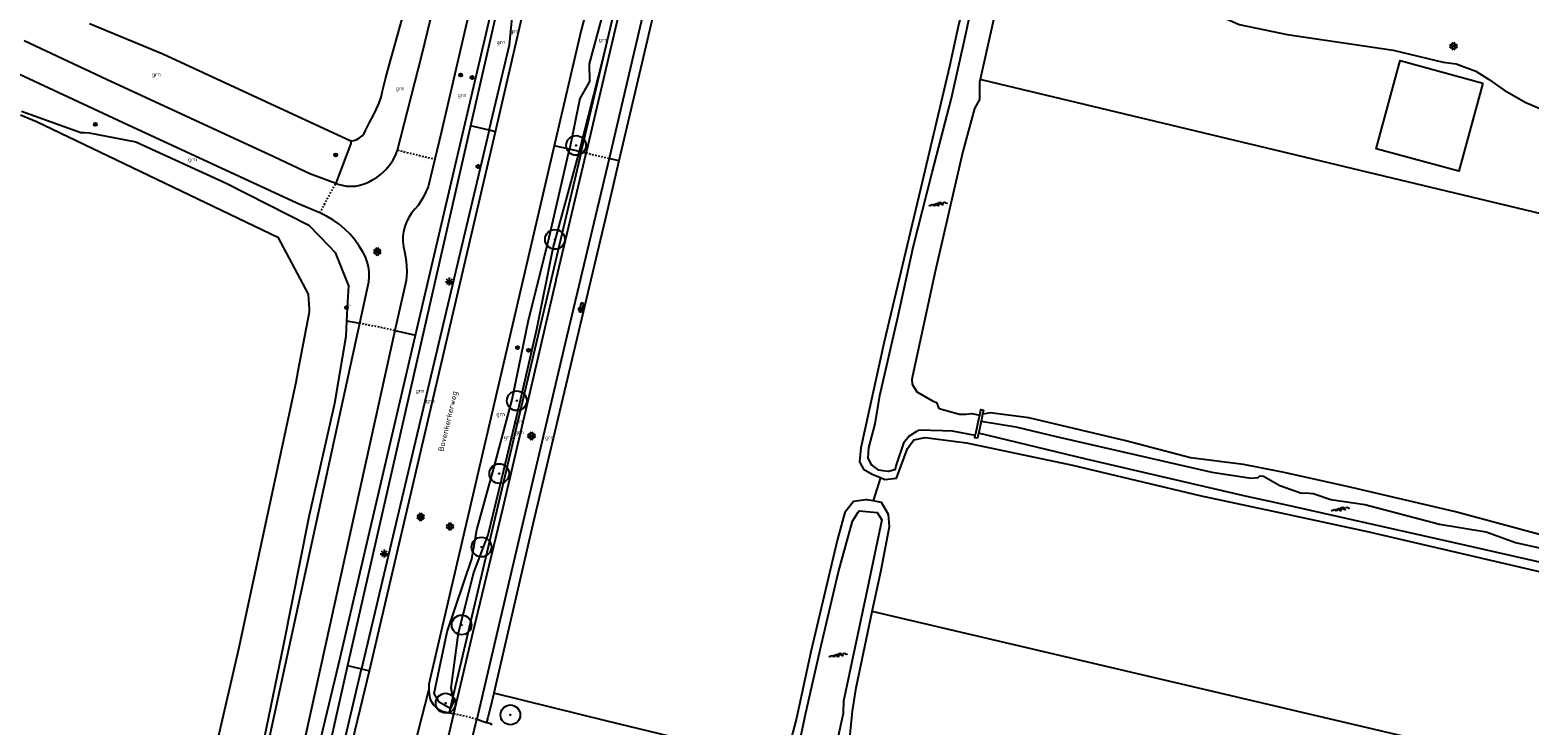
# Model space of a CAD drawing. Header units: metres. Extents: x 116958 to 118326, y 475500 to 477904.
# Tile 3 of 256: x 117340 to 117532, y 475797 to 475886. Entities that reach past the tile are written whole.
import ezdxf

# ---------------------------------------------------------------- set-up
doc = ezdxf.new("R2010")
doc.units = ezdxf.units.M
doc.header["$LTSCALE"] = 0.2
doc.linetypes.add('MATGRENS', pattern=[2, 1, -1])
doc.layers.get('0').update_dxf_attribs({"color": 6})
for name, color, linetype in [('B-WE-GR-BOOM-G', 252, 'Continuous'), ('B-WE-GR-GROENVOORZIENING-GV', 252, 'Continuous'), ('B-WE-GW-WATERGANG_INSTEEK-G', 252, 'Continuous'), ('B-WE-GW-WATERGANG_WATERLIJN-G', 252, 'Continuous'), ('B-WE-IE-MEUBILAIR-G', 252, 'Continuous'), ('B-WE-IE-MEUBILAIR_WEGMEUBILAIR_LICHTMAST-G', 252, 'Continuous'), ('B-WE-IE-MEUBILAIR_WEGMEUBILAIR_VERKEERSBORD-PAAL', 252, 'Continuous'), ('B-WE-KL-DATA_KAST-G', 90, 'Continuous'), ('B-WE-KW-KUNSTWERK_STUW-GV', 252, 'Continuous'), ('B-WE-OG-BEBOUWING-GV', 252, 'Continuous'), ('B-WE-OG-STRAATNAAM-T35', 3, 'Continuous'), ('B-WE-VH-MATERIAALGRENS-G', 252, 'MATGRENS'), ('B-WE-VH-VERHARDING_ASFALT-GV', 252, 'Continuous')]:
    doc.layers.add(name, color=color, linetype=linetype)
doc.styles.get("Standard").update_dxf_attribs({"font": 'isocp.shx'})

# ---------------------------------------------------------------- blocks, each defined once
blk = doc.blocks.new('BGTGV')
for p, q in [((0.0197, 0.04605), (-0.0497, 0.00595)), ((0.0433, 0.025), (-0.0433, -0.025)), ((0.0433, -0.025), (-0.0433, 0.025)), ((0.04965, 0.006), (-0.01975, 0.04605)), ((0.01965, -0.046), (-0.0494, -0.00615)), ((0.04955, -0.00605), (-0.0197, -0.046))]:
    blk.add_line(p, q)
blk = doc.blocks.new('BGT_GR')
at = {"insert": (0.043, 0.019), "char_height": 0.1, "attachment_point": 5, "line_spacing_factor": 0.8}
blk.add_mtext('{\\C256;grn}', dxfattribs=at)
blk = doc.blocks.new('BGTWT')
for centre, start_param, end_param in [((-0.024, -0.058), 5.873058, 6.693313), ((0.001, 0.072), 2.731465, 3.55172), ((0.027, -0.043), 5.873058, 6.693313), ((0.028, -0.058), 5.873058, 6.693313), ((0.053, 0.072), 2.731465, 3.55172), ((0.08, -0.043), 5.873058, 6.693313), ((0.106, 0.072), 2.731465, 3.55172), ((-0.106, 0.044), 2.731465, 3.55172), ((-0.08, -0.071), 5.873058, 6.693313), ((-0.053, 0.044), 2.731465, 3.55172), ((-0.05, 0.057), 2.731465, 3.55172), ((-0.027, -0.071), 5.873058, 6.693313), ((-0.001, 0.044), 2.731465, 3.55172), ((0.002, 0.057), 2.731465, 3.55172), ((0.055, 0.057), 2.731465, 3.55172)]:
    blk.add_ellipse(centre, major_axis=(0, 0.0627), ratio=0.52488, start_param=start_param, end_param=end_param)
blk = doc.blocks.new('CELQ70108')
for p, q in [((-0.62, 0.31), (0.62, 0.31)), ((-0.62, -0.31), (-0.62, 0.31)), ((-0.62, -0.31), (0.62, 0.31)), ((0.62, -0.31), (0.62, 0.31)), ((-0.62, -0.31), (0.62, -0.31))]:
    blk.add_line(p, q)
blk = doc.blocks.new('CELQ211865')
for p, q in [((-0.5, 0), (0.5, 0)), ((0.35, -0.34), (-0.35, 0.34)), ((0.35, 0.34), (-0.35, -0.34)), ((0, 0.53), (0, -0.47))]:
    blk.add_line(p, q)
blk = doc.blocks.new('Vb')
blk.add_lwpolyline([(125, -138), (-127, -138), (0, 185), (114, -100), (-71, -100), (0, 100), (56, -60), (-13, -60), (0, -20), (1, 30)])
blk.add_circle((0, 0), 200)
blk = doc.blocks.new('Brandkr')
for p, q in [((-141, 141), (141, -141)), ((-141, -141), (141, 141))]:
    blk.add_line(p, q)
blk.add_circle((0, 0), 200)
at = {"oblique": 15}
blk.add_text('brk', height=180, dxfattribs=at).set_placement((172, 218))
blk = doc.blocks.new('Bestboom')
h = blk.add_hatch(color=256)
h.dxf.hatch_style = 1
h.paths.add_polyline_path([(41, 0, 1), (-41, 0, 1)])
for radius in [1260, 41.1]:
    blk.add_circle((0, 0), radius)

msp = doc.modelspace()

# ---------------------------------------------------------------- linework, layer by layer
at = {"layer": 'B-WE-GR-GROENVOORZIENING-GV'}
msp.add_line((117537.385, 475790.899), (117447.876, 475811.897), dxfattribs=at)
at = {"layer": 'B-WE-GR-GROENVOORZIENING-GV', "flags": 128}
for points in [[(117398.97, 475873.324), (117401.555, 475884.247), (117402.425, 475892.985), (117403.045, 475904.842), (117403.942, 475908.638)], [(117347.978, 475886.967), (117357.32, 475883.1), (117381.31, 475871.96), (117381.71, 475872.022), (117382.093, 475872.155), (117382.445, 475872.355), (117382.755, 475872.615), (117383.014, 475872.927), (117383.212, 475873.28), (117383.708, 475874.327), (117384.25, 475875.35), (117384.615, 475876.067), (117384.925, 475876.809), (117385.178, 475877.572), (117385.374, 475878.352), (117385.736, 475879.914), (117386.16, 475881.46), (117387.886, 475887.564), (117391.704, 475905.967)], [(117423.832, 475904.691), (117415.523, 475869.41), (117414.148, 475863.556), (117404.538, 475823.05), (117399.591, 475801.476)], [(117417.289, 475898.423), (117417.24, 475898.733), (117416.658, 475898.204), (117413.955, 475890.031), (117411.756, 475881.815), (117411.788, 475879.566), (117410.535, 475877.381), (117409.281, 475871.097), (117409.235, 475870.897)], [(117389.597, 475847.172), (117399.405, 475889.145), (117399.988, 475891.58), (117401.599, 475898.302)], [(117477.683, 475895.757), (117482.906, 475894.465), (117484.155, 475893.733), (117486.096, 475892.227), (117487.482, 475890.888), (117489.764, 475889.101), (117491.485, 475888.273), (117494.703, 475886.814), (117500, 475885.729)], [(117415.276, 475889.877), (117415.003, 475888.857), (117413.49, 475882.474), (117410.485, 475870.601)], [(117410.725, 475870.545), (117415.276, 475889.877)], [(117500, 475885.729), (117500.828, 475885.559), (117514.375, 475883.551), (117520.736, 475882.03), (117522.387, 475881.792), (117524.904, 475880.87), (117526.525, 475879.869), (117528.539, 475878.462), (117531.266, 475876.858), (117535.073, 475875.262), (117541.54, 475873.215), (117546.328, 475871.128), (117550.421, 475869.654), (117556.806, 475868.181), (117556.774, 475867.318)], [(117548.332, 475859.051), (117462.003, 475879.709), (117461.651, 475879.793)], [(117339.296, 475875.764), (117346.876, 475873.037), (117347.286, 475873.029), (117347.947, 475873.015), (117353.867, 475871.834), (117365.435, 475866.586), (117375.966, 475861.225), (117378.503, 475858.58), (117379.311, 475857.738), (117381.01, 475853.481), (117380.901, 475851.41), (117380.775, 475849.018)], [(117294.074, 475500), (117296.447, 475509.988), (117302.165, 475536.744), (117307.245, 475560.049), (117310.676, 475575.082), (117312.103, 475581.83), (117314.919, 475595.151), (117322.139, 475624), (117330.414, 475656.791), (117336.284, 475681.288), (117344.554, 475716.158), (117352.466, 475746.763), (117359.099, 475772.877), (117367.033, 475807.145), (117374.341, 475841.174), (117374.623, 475842.643), (117376.061, 475850.141), (117376.04, 475850.497), (117375.929, 475852.404), (117373.121, 475857.681), (117372.11, 475859.581), (117350.341, 475870.035), (117341.206, 475874.422), (117339.173, 475875.259)], [(117398.97, 475873.324), (117396.596, 475873.885)], [(117381.31, 475871.96), (117381.32, 475871.65), (117379.418, 475866.559)], [(117398.97, 475873.324), (117386.49, 475820.595), (117382.698, 475804.578)], [(117399.771, 475873.134), (117398.97, 475873.324)], [(117394.006, 475799.529), (117392.616, 475800.331), (117391.971, 475801.439), (117393.61, 475809.295), (117396.767, 475818.616), (117397.4, 475822.323), (117399.594, 475830.184), (117401.916, 475838.968), (117403.946, 475848.866), (117406.657, 475859.656), (117409.235, 475870.897)], [(117394.358, 475801.023), (117394.148, 475802.145), (117395.057, 475809.189), (117397.032, 475816.865), (117398.861, 475821.679), (117400.533, 475828.731), (117402.712, 475837.78), (117405.075, 475847.922), (117407.147, 475858.304), (117410.344, 475870.043), (117410.485, 475870.601)], [(117410.725, 475870.545), (117394.358, 475801.023)], [(117409.235, 475870.897), (117407.292, 475871.356)], [(117410.485, 475870.601), (117409.235, 475870.897)], [(117410.725, 475870.545), (117410.485, 475870.601)], [(117411.357, 475870.395), (117411.32, 475870.404), (117410.725, 475870.545)], [(117415.523, 475869.41), (117414.279, 475869.704)], [(117380.775, 475849.018), (117380.669, 475847.012), (117379.222, 475838.445), (117375.975, 475823.986), (117372.689, 475807.473), (117369.737, 475793.286), (117365.234, 475772.928), (117359.484, 475748.023), (117345.508, 475697.135), (117341.738, 475681.025), (117337.61, 475665.368), (117334.148, 475651.248), (117328.389, 475631.826), (117323.817, 475613.79), (117318.27, 475592.32), (117318.234, 475592.183), (117318.095, 475591.464), (117317.09, 475586.296), (117317.171, 475580.922), (117312.103, 475581.83)], [(117380.775, 475849.018), (117382.466, 475848.694)], [(117333.556, 475609.777), (117335.912, 475619.97), (117348.185, 475671.849), (117369.539, 475762.528), (117379.805, 475805.263), (117389.597, 475847.172)], [(117386.925, 475847.784), (117389.597, 475847.172)], [(117448.911, 475829), (117448.005, 475826.025)], [(117380.912, 475805.001), (117382.698, 475804.578)], [(117332.599, 475591.766), (117343.256, 475636.588), (117350.036, 475666.117), (117352.929, 475678.425), (117358.017, 475700.07), (117364.217, 475726.262), (117366.583, 475736.141), (117369.893, 475750.52), (117380.137, 475793.76), (117382.698, 475804.578)], [(117382.698, 475804.578), (117383.697, 475804.341)], [(117399.591, 475801.476), (117399.196, 475799.881), (117398.818, 475798.373), (117398.66, 475797.757)], [(117437.053, 475792.346), (117414.057, 475797.894), (117399.591, 475801.476)], [(117394.006, 475799.529), (117393.885, 475799.016), (117393.879, 475798.99)], [(117394.358, 475801.023), (117394.006, 475799.529)], [(117394.358, 475801.023), (117394.46, 475800.475), (117394.03, 475799.515), (117394.006, 475799.529)]]:
    msp.add_lwpolyline(points, dxfattribs=at)
at = {"layer": 'B-WE-GW-WATERGANG_INSTEEK-G', "flags": 128}
for points in [[(117461.695, 475895.75), (117461.447, 475895.214), (117460.344, 475892.42), (117458.909, 475886.968), (117457.71, 475881.463), (117454.031, 475865.799), (117449.401, 475846.332), (117446.408, 475832.788), (117446.249, 475830.995), (117446.551, 475830.45), (117446.762, 475830.071), (117447.846, 475829.456), (117448.075, 475829.358), (117448.911, 475829)], [(117548.332, 475859.051), (117548.308, 475857.14), (117548.576, 475855.642), (117547.256, 475852.317), (117546.894, 475848.65), (117543.919, 475836.762), (117540.904, 475823.326), (117540.135, 475820.782), (117539.681, 475820.056), (117538.877, 475820.176), (117522.326, 475824.63), (117509.052, 475827.721), (117500.819, 475829.579), (117500, 475829.742)], [(117500, 475824.481), (117511.232, 475822.081), (117534.284, 475816.72), (117542.18, 475814.956), (117543.215, 475814.963), (117543.855, 475816.235), (117551.076, 475846.852), (117553.267, 475854.062), (117554.226, 475855.086)], [(117500, 475829.742), (117495.241, 475830.69), (117488.497, 475831.538), (117480.223, 475833.681), (117467.836, 475836.612), (117462.916, 475837.253), (117462.02, 475837.107), (117461.957, 475837.096)], [(117448.911, 475829), (117449.481, 475828.756), (117450.968, 475828.91), (117452.384, 475832.691), (117453.161, 475833.797), (117454.639, 475834.1), (117459.887, 475833.434), (117473.424, 475830.574), (117489.843, 475826.651), (117500, 475824.481)], [(117448.005, 475826.025), (117447.193, 475826.177), (117447.002, 475826.151), (117445.541, 475825.952), (117445.486, 475825.945), (117444.39, 475824.554), (117443.457, 475821.139), (117440.03, 475806.741), (117438.184, 475798.291), (117436.738, 475792.747), (117436.819, 475792.645), (117437.053, 475792.346)], [(117442.354, 475791.101), (117443.35, 475790.96), (117443.353, 475792.735), (117443.631, 475793.131), (117444.666, 475794.606), (117445.041, 475796.206), (117445.34, 475799.174), (117445.814, 475802.176), (117447.876, 475811.897), (117448.996, 475817.172), (117450.093, 475822.768), (117449.951, 475824.276), (117449.058, 475825.827), (117448.005, 475826.025)]]:
    msp.add_lwpolyline(points, dxfattribs=at)
at = {"layer": 'B-WE-GW-WATERGANG_WATERLIJN-G', "flags": 128}
for points in [[(117463.491, 475896.22), (117464.806, 475895.811), (117465.202, 475894.226), (117463.327, 475887.403), (117461.651, 475879.793)], [(117461.023, 475834.381), (117458.134, 475834.933), (117456.872, 475834.963), (117453.775, 475835.037), (117453.517, 475834.876), (117452.565, 475834.282), (117451.862, 475833.375), (117450.954, 475830.736), (117450.741, 475829.989), (117449.952, 475829.758), (117449.21, 475829.871), (117448.705, 475829.947), (117447.9, 475830.527), (117447.821, 475830.583), (117447.367, 475831.472), (117447.45, 475832.789), (117448.263, 475835.848), (117448.846, 475839.461), (117451.077, 475849.278), (117453.151, 475858.588), (117455.499, 475867.939), (117457.989, 475877.409), (117459.861, 475885.822), (117460.745, 475890.089)], [(117461.651, 475879.793), (117461.579, 475879.465), (117461.578, 475879.144), (117461.569, 475877.247), (117460.935, 475876.099), (117459.431, 475870.599), (117455.918, 475855.32), (117453.027, 475841.944), (117452.939, 475841.538), (117452.96, 475840.917), (117453.575, 475839.941), (117453.659, 475839.891), (117455.545, 475838.786), (117456.063, 475838.567), (117456.389, 475837.832), (117456.402, 475837.801), (117458.998, 475837.074), (117459.86, 475837.073), (117460.592, 475837.197), (117461.586, 475836.962)], [(117500, 475827.933), (117502.54, 475827.042), (117503.614, 475826.989), (117504.14, 475826.963), (117506.407, 475826.202), (117510.73, 475825.584), (117520.279, 475823.074), (117526.229, 475822.073), (117529.957, 475820.713), (117539.711, 475818.525), (117540.548, 475818.612), (117540.877, 475819.002), (117541.631, 475819.895), (117541.908, 475820.223), (117542.631, 475823.002), (117544.784, 475832.498), (117549.718, 475852.749), (117550.604, 475856.57), (117550.365, 475857.889), (117550.303, 475858.579)], [(117553.811, 475855.695), (117553.452, 475855.48), (117552.77, 475854.186), (117552.691, 475854.036), (117550.006, 475845.89), (117546.832, 475832.651), (117544.257, 475822.185), (117542.638, 475816.369), (117542.532, 475815.989), (117541.29, 475816.317), (117523.658, 475820.346), (117500, 475825.639)], [(117461.764, 475836.191), (117466.215, 475835.482), (117471.324, 475834.241), (117491.196, 475829.672), (117496.245, 475828.915), (117497.133, 475829), (117497.355, 475829.204), (117497.798, 475829.162), (117499.875, 475827.977), (117500, 475827.933)], [(117500, 475825.639), (117495.683, 475826.605), (117475.174, 475831.37), (117461.438, 475834.663)], [(117437.949, 475792.136), (117439.415, 475798.97), (117441.361, 475807.573), (117443.566, 475816.975), (117445.332, 475823.429), (117446.088, 475824.587), (117446.211, 475824.775), (117446.666, 475824.728), (117448.507, 475824.539), (117449.083, 475823.617), (117447.104, 475814.089), (117444.205, 475800.445), (117444.172, 475799.038), (117444.168, 475798.897), (117443.362, 475795.232), (117443.33, 475795.155), (117442.487, 475793.172), (117442.475, 475792.985), (117442.354, 475791.101)]]:
    msp.add_lwpolyline(points, dxfattribs=at)
at = {"layer": 'B-WE-KW-KUNSTWERK_STUW-GV', "flags": 128}
for points in [[(117461.586, 475836.962), (117461.732, 475837.627), (117461.741, 475837.67), (117462.064, 475837.598), (117461.957, 475837.096)], [(117461.023, 475834.381), (117461.065, 475834.574), (117461.076, 475834.623), (117461.477, 475836.462), (117461.586, 475836.962)], [(117461.764, 475836.191), (117461.459, 475834.761), (117461.438, 475834.663)], [(117461.957, 475837.096), (117461.806, 475836.388), (117461.764, 475836.191)], [(117461.438, 475834.663), (117461.299, 475834.01), (117460.958, 475834.083), (117461.023, 475834.381)]]:
    msp.add_lwpolyline(points, dxfattribs=at)
at = {"layer": 'B-WE-OG-BEBOUWING-GV', "flags": 128}
msp.add_lwpolyline([(117525.8, 475879.36), (117522.75, 475868.09), (117512.19, 475870.95), (117515.24, 475882.22), (117525.8, 475879.36)], dxfattribs=at)
at = {"layer": 'B-WE-VH-MATERIAALGRENS-G', "flags": 128}
for points in [[(117387.282, 475870.786), (117391.753, 475869.713), (117392.041, 475869.644)], [(117414.279, 475869.704), (117414.203, 475869.722), (117412.567, 475870.109), (117411.357, 475870.395)], [(117377.358, 475862.778), (117379.418, 475866.559)], [(117386.925, 475847.784), (117382.466, 475848.694)], [(117397.391, 475798.172), (117394.491, 475798.852)]]:
    msp.add_lwpolyline(points, dxfattribs=at)
at = {"layer": 'B-WE-VH-VERHARDING_ASFALT-GV'}
for p, q in [((117390.397, 475882.9), (117394.549, 475900.342)), ((117411.432, 475870.712), (117416.957, 475894.226)), ((117419.869, 475893.587), (117414.322, 475869.883)), ((117397.156, 475891.638), (117392.851, 475873.02)), ((117400.592, 475891.433), (117396.596, 475873.885)), ((117412.041, 475891.077), (117410.73, 475886.113)), ((117399.771, 475873.134), (117403.297, 475888.224)), ((117410.73, 475886.113), (117407.292, 475871.356)), ((117339.63, 475884.779), (117350.134, 475879.856)), ((117352.896, 475873.981), (117336.374, 475881.679)), ((117387.282, 475870.786), (117390.397, 475882.9)), ((117350.134, 475879.856), (117371.497, 475870)), ((117374.413, 475864.017), (117352.896, 475873.981)), ((117396.596, 475873.885), (117380.912, 475805.001)), ((117383.697, 475804.341), (117399.771, 475873.134)), ((117392.851, 475873.02), (117392.041, 475869.644)), ((117371.497, 475870), (117376.107, 475867.823)), ((117386.679, 475869.462), (117387.017, 475870.107)), ((117387.017, 475870.107), (117387.282, 475870.786)), ((117407.292, 475871.356), (117391.409, 475803.191)), ((117407.545, 475854.275), (117411.357, 475870.395)), ((117411.357, 475870.395), (117411.432, 475870.712)), ((117385.274, 475867.798), (117385.802, 475868.3)), ((117385.802, 475868.3), (117386.273, 475868.857)), ((117386.273, 475868.857), (117386.679, 475869.462)), ((117392.041, 475869.644), (117391.194, 475866.114)), ((117414.279, 475869.704), (117408.677, 475846.174)), ((117414.322, 475869.883), (117414.279, 475869.704)), ((117376.107, 475867.823), (117379.418, 475866.559)), ((117379.418, 475866.559), (117379.661, 475866.467)), ((117379.661, 475866.467), (117380.212, 475866.307)), ((117380.212, 475866.307), (117380.778, 475866.211)), ((117380.778, 475866.211), (117381.352, 475866.18)), ((117381.352, 475866.18), (117381.925, 475866.214)), ((117381.925, 475866.214), (117382.49, 475866.313)), ((117382.49, 475866.313), (117383.041, 475866.476)), ((117383.041, 475866.476), (117383.569, 475866.7)), ((117383.569, 475866.7), (117384.069, 475866.982)), ((117384.069, 475866.982), (117384.694, 475867.357)), ((117384.694, 475867.357), (117385.274, 475867.798)), ((117390.269, 475864.261), (117389.933, 475863.718)), ((117390.582, 475864.818), (117390.269, 475864.261)), ((117390.904, 475865.459), (117390.582, 475864.818)), ((117391.194, 475866.114), (117390.904, 475865.459)), ((117375.818, 475863.426), (117374.413, 475864.017)), ((117377.358, 475862.778), (117375.818, 475863.426)), ((117378.218, 475862.367), (117377.358, 475862.778)), ((117379.04, 475861.886), (117378.218, 475862.367)), ((117389.067, 475862.761), (117388.719, 475862.216)), ((117389.474, 475863.263), (117389.067, 475862.761)), ((117389.933, 475863.718), (117389.474, 475863.263)), ((117379.82, 475861.337), (117379.04, 475861.886)), ((117380.55, 475860.726), (117379.82, 475861.337)), ((117381.227, 475860.055), (117380.55, 475860.726)), ((117388.062, 475860.4), (117387.981, 475859.758)), ((117388.213, 475861.028), (117388.062, 475860.4)), ((117388.433, 475861.636), (117388.213, 475861.028)), ((117388.719, 475862.216), (117388.433, 475861.636)), ((117381.845, 475859.33), (117381.227, 475860.055)), ((117382.4, 475858.555), (117381.845, 475859.33)), ((117382.889, 475857.737), (117382.4, 475858.555)), ((117387.981, 475859.758), (117387.972, 475859.112)), ((117387.972, 475859.112), (117388.034, 475858.469)), ((117383.18, 475857.154), (117382.889, 475857.737)), ((117383.406, 475856.543), (117383.18, 475857.154)), ((117388.034, 475858.469), (117388.167, 475857.836)), ((117388.167, 475857.836), (117388.343, 475856.967)), ((117388.343, 475856.967), (117388.441, 475856.086)), ((117383.564, 475855.91), (117383.406, 475856.543)), ((117383.652, 475855.264), (117383.564, 475855.91)), ((117383.669, 475854.613), (117383.652, 475855.264)), ((117388.434, 475854.667), (117388.378, 475854.136)), ((117388.46, 475855.2), (117388.434, 475854.667)), ((117388.441, 475856.086), (117388.46, 475855.2)), ((117382.466, 475848.694), (117383.615, 475853.963)), ((117383.615, 475853.963), (117383.669, 475854.613)), ((117388.378, 475854.136), (117386.925, 475847.784)), ((117404.736, 475842.129), (117407.523, 475854.179)), ((117407.523, 475854.179), (117407.545, 475854.275)), ((117410.723, 475851.284), (117410.445, 475850.199)), ((117411.043, 475851.203), (117410.723, 475851.284)), ((117410.765, 475850.117), (117411.043, 475851.203)), ((117410.445, 475850.199), (117410.765, 475850.117)), ((117367.294, 475779.14), (117382.466, 475848.694)), ((117386.925, 475847.784), (117375.544, 475796.068)), ((117408.677, 475846.174), (117402.896, 475821.625)), ((117400.706, 475825.022), (117404.736, 475842.129)), ((117396.938, 475809.295), (117400.706, 475825.022)), ((117402.896, 475821.625), (117397.391, 475798.172)), ((117394.491, 475798.852), (117396.938, 475809.295)), ((117380.912, 475805.001), (117368.635, 475751.08)), ((117376.84, 475775.796), (117383.697, 475804.341)), ((117391.409, 475803.191), (117391.269, 475802.607)), ((117388.164, 475789.692), (117391.277, 475801.869)), ((117391.269, 475802.607), (117391.277, 475801.869)), ((117391.277, 475801.869), (117391.315, 475801.369)), ((117391.315, 475801.369), (117391.469, 475800.662)), ((117391.469, 475800.662), (117391.817, 475800.029)), ((117391.817, 475800.029), (117392.332, 475799.521)), ((117392.332, 475799.521), (117392.97, 475799.18)), ((117392.97, 475799.18), (117393.678, 475799.035)), ((117392.962, 475792.4), (117394.471, 475798.857)), ((117393.678, 475799.035), (117393.879, 475798.99)), ((117393.879, 475798.99), (117394.158, 475798.927)), ((117394.158, 475798.927), (117394.471, 475798.857)), ((117394.471, 475798.857), (117394.491, 475798.852)), ((117395.853, 475791.671), (117397.391, 475798.172)), ((117397.391, 475798.172), (117397.561, 475798.104)), ((117397.561, 475798.104), (117397.992, 475797.932)), ((117397.992, 475797.932), (117398.66, 475797.757)), ((117398.66, 475797.757), (117399.236, 475797.605)), ((117399.26, 475797.599), (117399.207, 475797.386)), ((117399.236, 475797.605), (117399.26, 475797.599))]:
    msp.add_line(p, q, dxfattribs=at)

# ---------------------------------------------------------------- block references
at = {"layer": 'B-WE-GR-BOOM-G', "xscale": 0.001, "yscale": 0.001, "zscale": 0.001}
for p in [(117410.076, 475871.393), (117407.378, 475859.401), (117402.51, 475838.804), (117400.262, 475829.503), (117397.999, 475820.138), (117395.46, 475810.191), (117393.422, 475800.204), (117401.684, 475798.714)]:
    msp.add_blockref('Bestboom', p, dxfattribs=at)
at = {"layer": 'B-WE-GR-GROENVOORZIENING-GV', "xscale": 5, "yscale": 5, "zscale": 5}
for p in [(117402.015, 475885.799), (117400.269, 475884.414), (117413.314, 475884.705), (117356.277, 475880.296), (117387.39, 475878.51), (117395.31, 475877.635), (117360.906, 475869.448), (117389.941, 475839.916), (117391.235, 475838.62), (117400.252, 475836.908), (117402.436, 475835.987), (117401.228, 475833.991), (117402.618, 475834.624), (117406.457, 475833.943)]:
    msp.add_blockref('BGT_GR', p, dxfattribs=at)
at = {"layer": 'B-WE-GW-WATERGANG_WATERLIJN-G', "xscale": 10, "yscale": 10, "zscale": 10}
for p in [(117456.284, 475863.92), (117507.625, 475824.981), (117443.516, 475806.347)]:
    msp.add_blockref('BGTWT', p, dxfattribs=at)
at = {"layer": 'B-WE-IE-MEUBILAIR-G', "xscale": 0.001, "yscale": 0.001, "zscale": 0.001}
msp.add_blockref('Brandkr', (117380.768, 475850.685), dxfattribs=at)
at = {"layer": 'B-WE-IE-MEUBILAIR_WEGMEUBILAIR_LICHTMAST-G'}
for p in [(117393.892, 475853.99), (117385.587, 475819.287)]:
    msp.add_blockref('CELQ211865', p, dxfattribs=at)
at = {"layer": 'B-WE-IE-MEUBILAIR_WEGMEUBILAIR_VERKEERSBORD-PAAL', "xscale": 0.001, "yscale": 0.001, "zscale": 0.001}
for p in [(117395.352, 475880.378), (117396.798, 475880.07), (117348.714, 475874.081), (117379.4, 475870.172), (117397.567, 475868.704), (117402.592, 475845.576), (117404.01, 475845.248)]:
    msp.add_blockref('Vb', p, dxfattribs=at)
at = {"layer": 'B-WE-KL-DATA_KAST-G', "xscale": 0.5, "yscale": 0.5, "zscale": 0.5}
msp.add_blockref('CELQ70108', (117410.737, 475850.511), dxfattribs=at)
at = {"layer": 'B-WE-VH-VERHARDING_ASFALT-GV', "xscale": 10, "yscale": 10, "zscale": 10}
for p in [(117522.06, 475884.046), (117384.7, 475857.8), (117404.385, 475834.294), (117390.246, 475823.939), (117393.974, 475822.739)]:
    msp.add_blockref('BGTGV', p, dxfattribs=at)

# ---------------------------------------------------------------- texts
at = {"layer": 'B-WE-OG-STRAATNAAM-T35', "insert": (117392.894, 475832.327), "char_height": 0.7, "attachment_point": 4, "rotation": 76.82507, "line_spacing_factor": 0.8}
msp.add_mtext('{\\C256;Bovenkerkerweg}', dxfattribs=at)

doc.saveas('drawing.dxf')
